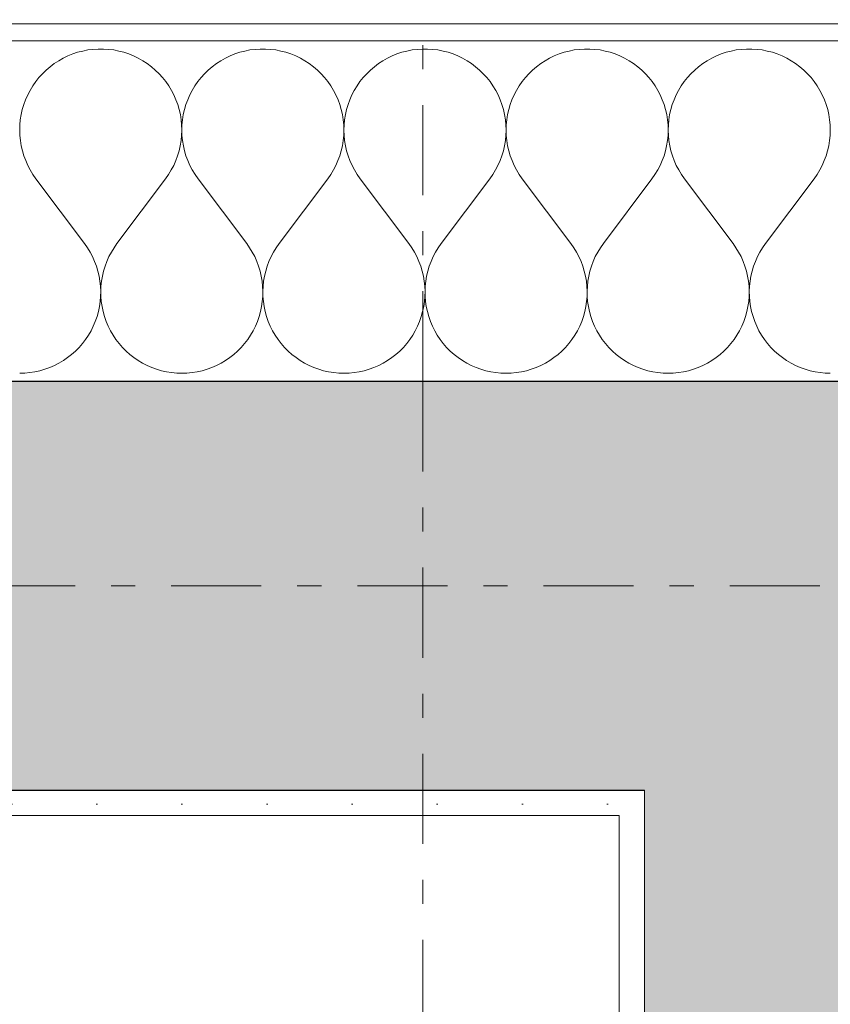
# Model space of a CAD drawing. Extents: x 100 to 2982, y 37 to 2050.
# Tile 120 of 135: x 1674 to 1722, y 1765 to 1823. Entities that reach past the tile are written whole.
import ezdxf
from ezdxf.xclip import XClip

# ---------------------------------------------------------------- set-up
doc = ezdxf.new("R2010")
doc.units = 0
doc.header["$MEASUREMENT"] = 0
doc.header["$XCLIPFRAME"] = 0
doc.linetypes.add('Przerywana podwójnie', pattern=[54.680554, 26.458333, -10.583333, 7.055556, -10.583333])
for name, color, linetype in [('410-K Osie', 7, 'Continuous'), ('420-K Ściany', 7, 'Continuous'), ('820-G Rysunki Obrazki', 7, 'Continuous')]:
    doc.layers.add(name, color=color, linetype=linetype)
pattern_1 = [(0, (-18316.349, -206.5255), (0, 8.660254), [0, -5]), (0, (-18313.849, -202.195), (0, 8.660254), [0, -5])]

# ---------------------------------------------------------------- blocks, each defined once
blk = doc.blocks.new('*X24')
at = {"layer": '420-K Ściany', "color": 174, "linetype": 'Continuous', "lineweight": 5, "ltscale": 0.2}
for p, q in [((1676.685, 1820.492), (1676.418, 1820.341)), ((1676.96, 1820.624), (1676.685, 1820.492)), ((1677.243, 1820.739), (1676.96, 1820.624)), ((1677.533, 1820.835), (1677.243, 1820.739)), ((1677.829, 1820.913), (1677.533, 1820.835)), ((1678.128, 1820.972), (1677.829, 1820.913)), ((1678.431, 1821.011), (1678.128, 1820.972)), ((1678.736, 1821.03), (1678.431, 1821.011)), ((1679.042, 1821.03), (1678.736, 1821.03)), ((1679.347, 1821.011), (1679.042, 1821.03)), ((1679.65, 1820.972), (1679.347, 1821.011)), ((1679.95, 1820.913), (1679.65, 1820.972)), ((1680.246, 1820.835), (1679.95, 1820.913)), ((1680.536, 1820.739), (1680.246, 1820.835)), ((1680.819, 1820.624), (1680.536, 1820.739)), ((1681.094, 1820.492), (1680.819, 1820.624)), ((1681.36, 1820.341), (1681.094, 1820.492)), ((1686.208, 1820.492), (1685.942, 1820.341)), ((1686.484, 1820.624), (1686.208, 1820.492)), ((1686.767, 1820.739), (1686.484, 1820.624)), ((1687.057, 1820.835), (1686.767, 1820.739)), ((1687.352, 1820.913), (1687.057, 1820.835)), ((1687.652, 1820.972), (1687.352, 1820.913)), ((1687.955, 1821.011), (1687.652, 1820.972)), ((1688.26, 1821.03), (1687.955, 1821.011)), ((1688.566, 1821.03), (1688.26, 1821.03)), ((1688.871, 1821.011), (1688.566, 1821.03)), ((1689.174, 1820.972), (1688.871, 1821.011)), ((1689.474, 1820.913), (1689.174, 1820.972)), ((1689.769, 1820.835), (1689.474, 1820.913)), ((1690.059, 1820.739), (1689.769, 1820.835)), ((1690.343, 1820.624), (1690.059, 1820.739)), ((1690.618, 1820.492), (1690.343, 1820.624)), ((1690.884, 1820.341), (1690.618, 1820.492)), ((1695.732, 1820.492), (1695.466, 1820.341)), ((1696.007, 1820.624), (1695.732, 1820.492)), ((1696.291, 1820.739), (1696.007, 1820.624)), ((1696.581, 1820.835), (1696.291, 1820.739)), ((1696.876, 1820.913), (1696.581, 1820.835)), ((1697.176, 1820.972), (1696.876, 1820.913)), ((1697.479, 1821.011), (1697.176, 1820.972)), ((1697.784, 1821.03), (1697.479, 1821.011)), ((1698.09, 1821.03), (1697.784, 1821.03)), ((1698.395, 1821.011), (1698.09, 1821.03)), ((1698.698, 1820.972), (1698.395, 1821.011)), ((1698.998, 1820.913), (1698.698, 1820.972)), ((1699.293, 1820.835), (1698.998, 1820.913)), ((1699.583, 1820.739), (1699.293, 1820.835)), ((1699.866, 1820.624), (1699.583, 1820.739)), ((1700.142, 1820.492), (1699.866, 1820.624)), ((1700.408, 1820.341), (1700.142, 1820.492)), ((1705.256, 1820.492), (1704.99, 1820.341)), ((1705.531, 1820.624), (1705.256, 1820.492)), ((1705.814, 1820.739), (1705.531, 1820.624)), ((1706.104, 1820.835), (1705.814, 1820.739)), ((1706.4, 1820.913), (1706.104, 1820.835)), ((1706.7, 1820.972), (1706.4, 1820.913)), ((1707.003, 1821.011), (1706.7, 1820.972)), ((1707.308, 1821.03), (1707.003, 1821.011)), ((1707.613, 1821.03), (1707.308, 1821.03)), ((1707.918, 1821.011), (1707.613, 1821.03)), ((1708.221, 1820.972), (1707.918, 1821.011)), ((1708.521, 1820.913), (1708.221, 1820.972)), ((1708.817, 1820.835), (1708.521, 1820.913)), ((1709.107, 1820.739), (1708.817, 1820.835)), ((1709.39, 1820.624), (1709.107, 1820.739)), ((1709.665, 1820.492), (1709.39, 1820.624)), ((1709.932, 1820.341), (1709.665, 1820.492)), ((1714.78, 1820.492), (1714.514, 1820.341)), ((1715.055, 1820.624), (1714.78, 1820.492)), ((1715.338, 1820.739), (1715.055, 1820.624)), ((1715.628, 1820.835), (1715.338, 1820.739)), ((1715.924, 1820.913), (1715.628, 1820.835)), ((1716.224, 1820.972), (1715.924, 1820.913)), ((1716.527, 1821.011), (1716.224, 1820.972)), ((1716.832, 1821.03), (1716.527, 1821.011)), ((1717.137, 1821.03), (1716.832, 1821.03)), ((1717.442, 1821.011), (1717.137, 1821.03)), ((1717.745, 1820.972), (1717.442, 1821.011)), ((1718.045, 1820.913), (1717.745, 1820.972)), ((1718.341, 1820.835), (1718.045, 1820.913)), ((1718.631, 1820.739), (1718.341, 1820.835)), ((1718.914, 1820.624), (1718.631, 1820.739)), ((1719.189, 1820.492), (1718.914, 1820.624)), ((1719.455, 1820.341), (1719.189, 1820.492)), ((1675.918, 1819.992), (1675.685, 1819.793)), ((1676.162, 1820.175), (1675.918, 1819.992)), ((1676.418, 1820.341), (1676.162, 1820.175)), ((1681.616, 1820.175), (1681.36, 1820.341)), ((1681.861, 1819.992), (1681.616, 1820.175)), ((1682.093, 1819.793), (1681.861, 1819.992)), ((1685.441, 1819.992), (1685.209, 1819.793)), ((1685.686, 1820.175), (1685.441, 1819.992)), ((1685.942, 1820.341), (1685.686, 1820.175)), ((1691.14, 1820.175), (1690.884, 1820.341)), ((1691.385, 1819.992), (1691.14, 1820.175)), ((1691.617, 1819.793), (1691.385, 1819.992)), ((1694.965, 1819.992), (1694.733, 1819.793)), ((1695.21, 1820.175), (1694.965, 1819.992)), ((1695.466, 1820.341), (1695.21, 1820.175)), ((1700.664, 1820.175), (1700.408, 1820.341)), ((1700.909, 1819.992), (1700.664, 1820.175)), ((1701.141, 1819.793), (1700.909, 1819.992)), ((1704.489, 1819.992), (1704.256, 1819.793)), ((1704.734, 1820.175), (1704.489, 1819.992)), ((1704.99, 1820.341), (1704.734, 1820.175)), ((1710.188, 1820.175), (1709.932, 1820.341)), ((1710.432, 1819.992), (1710.188, 1820.175)), ((1710.665, 1819.793), (1710.432, 1819.992)), ((1714.013, 1819.992), (1713.78, 1819.793)), ((1714.258, 1820.175), (1714.013, 1819.992)), ((1714.514, 1820.341), (1714.258, 1820.175)), ((1719.711, 1820.175), (1719.455, 1820.341)), ((1719.956, 1819.992), (1719.711, 1820.175)), ((1720.189, 1819.793), (1719.956, 1819.992)), ((1675.26, 1819.354), (1675.07, 1819.115)), ((1675.466, 1819.581), (1675.26, 1819.354)), ((1675.685, 1819.793), (1675.466, 1819.581)), ((1682.313, 1819.581), (1682.093, 1819.793)), ((1682.518, 1819.354), (1682.313, 1819.581)), ((1682.708, 1819.115), (1682.518, 1819.354)), ((1684.784, 1819.354), (1684.594, 1819.115)), ((1684.99, 1819.581), (1684.784, 1819.354)), ((1685.209, 1819.793), (1684.99, 1819.581)), ((1691.837, 1819.581), (1691.617, 1819.793)), ((1692.042, 1819.354), (1691.837, 1819.581)), ((1692.232, 1819.115), (1692.042, 1819.354)), ((1694.308, 1819.354), (1694.118, 1819.115)), ((1694.513, 1819.581), (1694.308, 1819.354)), ((1694.733, 1819.793), (1694.513, 1819.581)), ((1701.36, 1819.581), (1701.141, 1819.793)), ((1701.566, 1819.354), (1701.36, 1819.581)), ((1701.756, 1819.115), (1701.566, 1819.354)), ((1703.832, 1819.354), (1703.642, 1819.115)), ((1704.037, 1819.581), (1703.832, 1819.354)), ((1704.256, 1819.793), (1704.037, 1819.581)), ((1710.884, 1819.581), (1710.665, 1819.793)), ((1711.089, 1819.354), (1710.884, 1819.581)), ((1711.28, 1819.115), (1711.089, 1819.354)), ((1713.356, 1819.354), (1713.165, 1819.115)), ((1713.561, 1819.581), (1713.356, 1819.354)), ((1713.78, 1819.793), (1713.561, 1819.581)), ((1720.408, 1819.581), (1720.189, 1819.793)), ((1720.613, 1819.354), (1720.408, 1819.581)), ((1720.804, 1819.115), (1720.613, 1819.354)), ((1674.896, 1818.864), (1674.737, 1818.603)), ((1675.07, 1819.115), (1674.896, 1818.864)), ((1682.883, 1818.864), (1682.708, 1819.115)), ((1683.041, 1818.603), (1682.883, 1818.864)), ((1684.419, 1818.864), (1684.261, 1818.603)), ((1684.594, 1819.115), (1684.419, 1818.864)), ((1692.407, 1818.864), (1692.232, 1819.115)), ((1692.565, 1818.603), (1692.407, 1818.864)), ((1693.943, 1818.864), (1693.785, 1818.603)), ((1694.118, 1819.115), (1693.943, 1818.864)), ((1701.931, 1818.864), (1701.756, 1819.115)), ((1702.089, 1818.603), (1701.931, 1818.864)), ((1703.467, 1818.864), (1703.309, 1818.603)), ((1703.642, 1819.115), (1703.467, 1818.864)), ((1711.454, 1818.864), (1711.28, 1819.115)), ((1711.612, 1818.603), (1711.454, 1818.864)), ((1712.991, 1818.864), (1712.833, 1818.603)), ((1713.165, 1819.115), (1712.991, 1818.864)), ((1720.978, 1818.864), (1720.804, 1819.115)), ((1721.136, 1818.603), (1720.978, 1818.864)), ((1674.596, 1818.332), (1674.473, 1818.052)), ((1674.737, 1818.603), (1674.596, 1818.332)), ((1683.182, 1818.332), (1683.041, 1818.603)), ((1683.305, 1818.052), (1683.182, 1818.332)), ((1684.12, 1818.332), (1683.997, 1818.052)), ((1684.261, 1818.603), (1684.12, 1818.332)), ((1692.706, 1818.332), (1692.565, 1818.603)), ((1692.829, 1818.052), (1692.706, 1818.332)), ((1693.644, 1818.332), (1693.521, 1818.052)), ((1693.785, 1818.603), (1693.644, 1818.332)), ((1702.23, 1818.332), (1702.089, 1818.603)), ((1702.353, 1818.052), (1702.23, 1818.332)), ((1703.168, 1818.332), (1703.045, 1818.052)), ((1703.309, 1818.603), (1703.168, 1818.332)), ((1711.753, 1818.332), (1711.612, 1818.603)), ((1711.877, 1818.052), (1711.753, 1818.332)), ((1712.692, 1818.332), (1712.568, 1818.052)), ((1712.833, 1818.603), (1712.692, 1818.332)), ((1721.277, 1818.332), (1721.136, 1818.603)), ((1721.401, 1818.052), (1721.277, 1818.332)), ((1674.368, 1817.765), (1674.281, 1817.472)), ((1674.473, 1818.052), (1674.368, 1817.765)), ((1683.411, 1817.765), (1683.305, 1818.052)), ((1683.497, 1817.472), (1683.411, 1817.765)), ((1683.892, 1817.765), (1683.805, 1817.472)), ((1683.997, 1818.052), (1683.892, 1817.765)), ((1692.934, 1817.765), (1692.829, 1818.052)), ((1693.021, 1817.472), (1692.934, 1817.765)), ((1693.416, 1817.765), (1693.329, 1817.472)), ((1693.521, 1818.052), (1693.416, 1817.765)), ((1702.458, 1817.765), (1702.353, 1818.052)), ((1702.545, 1817.472), (1702.458, 1817.765)), ((1702.939, 1817.765), (1702.853, 1817.472)), ((1703.045, 1818.052), (1702.939, 1817.765)), ((1711.982, 1817.765), (1711.877, 1818.052)), ((1712.069, 1817.472), (1711.982, 1817.765)), ((1712.463, 1817.765), (1712.377, 1817.472)), ((1712.568, 1818.052), (1712.463, 1817.765)), ((1721.506, 1817.765), (1721.401, 1818.052)), ((1721.592, 1817.472), (1721.506, 1817.765)), ((1674.214, 1817.174), (1674.165, 1816.872)), ((1674.281, 1817.472), (1674.214, 1817.174)), ((1683.565, 1817.174), (1683.497, 1817.472)), ((1683.613, 1816.872), (1683.565, 1817.174)), ((1683.738, 1817.174), (1683.689, 1816.872)), ((1683.805, 1817.472), (1683.738, 1817.174)), ((1693.088, 1817.174), (1693.021, 1817.472)), ((1693.137, 1816.872), (1693.088, 1817.174)), ((1693.261, 1817.174), (1693.213, 1816.872)), ((1693.329, 1817.472), (1693.261, 1817.174)), ((1702.612, 1817.174), (1702.545, 1817.472)), ((1702.661, 1816.872), (1702.612, 1817.174)), ((1702.785, 1817.174), (1702.737, 1816.872)), ((1702.853, 1817.472), (1702.785, 1817.174)), ((1712.136, 1817.174), (1712.069, 1817.472)), ((1712.184, 1816.872), (1712.136, 1817.174)), ((1712.309, 1817.174), (1712.261, 1816.872)), ((1712.377, 1817.472), (1712.309, 1817.174)), ((1721.66, 1817.174), (1721.592, 1817.472)), ((1721.708, 1816.872), (1721.66, 1817.174)), ((1674.137, 1816.568), (1674.127, 1816.263)), ((1674.165, 1816.872), (1674.137, 1816.568)), ((1683.642, 1816.568), (1683.613, 1816.872)), ((1683.651, 1816.263), (1683.642, 1816.568)), ((1683.66, 1816.568), (1683.651, 1816.263)), ((1683.689, 1816.872), (1683.66, 1816.568)), ((1693.166, 1816.568), (1693.137, 1816.872)), ((1693.175, 1816.263), (1693.166, 1816.568)), ((1693.184, 1816.568), (1693.175, 1816.263)), ((1693.213, 1816.872), (1693.184, 1816.568)), ((1702.689, 1816.568), (1702.661, 1816.872)), ((1702.699, 1816.263), (1702.689, 1816.568)), ((1702.708, 1816.568), (1702.699, 1816.263)), ((1702.737, 1816.872), (1702.708, 1816.568)), ((1712.213, 1816.568), (1712.184, 1816.872)), ((1712.223, 1816.263), (1712.213, 1816.568)), ((1712.232, 1816.568), (1712.223, 1816.263)), ((1712.261, 1816.872), (1712.232, 1816.568)), ((1721.737, 1816.568), (1721.708, 1816.872)), ((1721.746, 1816.263), (1721.737, 1816.568)), ((1674.127, 1816.263), (1674.138, 1815.957)), ((1674.138, 1815.957), (1674.168, 1815.653)), ((1683.611, 1815.653), (1683.641, 1815.957)), ((1683.641, 1815.957), (1683.651, 1816.263)), ((1683.651, 1816.263), (1683.661, 1815.957)), ((1683.661, 1815.957), (1683.691, 1815.653)), ((1693.135, 1815.653), (1693.165, 1815.957)), ((1693.165, 1815.957), (1693.175, 1816.263)), ((1693.175, 1816.263), (1693.185, 1815.957)), ((1693.185, 1815.957), (1693.215, 1815.653)), ((1702.659, 1815.653), (1702.688, 1815.957)), ((1702.688, 1815.957), (1702.699, 1816.263)), ((1702.699, 1816.263), (1702.709, 1815.957)), ((1702.709, 1815.957), (1702.739, 1815.653)), ((1712.182, 1815.653), (1712.212, 1815.957)), ((1712.212, 1815.957), (1712.223, 1816.263)), ((1712.223, 1816.263), (1712.233, 1815.957)), ((1712.233, 1815.957), (1712.263, 1815.653)), ((1721.706, 1815.653), (1721.736, 1815.957)), ((1721.736, 1815.957), (1721.746, 1816.263)), ((1674.168, 1815.653), (1674.217, 1815.352)), ((1674.217, 1815.352), (1674.285, 1815.054)), ((1683.493, 1815.054), (1683.562, 1815.352)), ((1683.562, 1815.352), (1683.611, 1815.653)), ((1683.691, 1815.653), (1683.741, 1815.352)), ((1683.741, 1815.352), (1683.809, 1815.054)), ((1693.017, 1815.054), (1693.085, 1815.352)), ((1693.085, 1815.352), (1693.135, 1815.653)), ((1693.215, 1815.653), (1693.264, 1815.352)), ((1693.264, 1815.352), (1693.333, 1815.054)), ((1702.541, 1815.054), (1702.609, 1815.352)), ((1702.609, 1815.352), (1702.659, 1815.653)), ((1702.739, 1815.653), (1702.788, 1815.352)), ((1702.788, 1815.352), (1702.857, 1815.054)), ((1712.064, 1815.054), (1712.133, 1815.352)), ((1712.133, 1815.352), (1712.182, 1815.653)), ((1712.263, 1815.653), (1712.312, 1815.352)), ((1712.312, 1815.352), (1712.381, 1815.054)), ((1721.588, 1815.054), (1721.657, 1815.352)), ((1721.657, 1815.352), (1721.706, 1815.653)), ((1674.285, 1815.054), (1674.373, 1814.761)), ((1674.373, 1814.761), (1674.479, 1814.475)), ((1683.299, 1814.475), (1683.406, 1814.761)), ((1683.406, 1814.761), (1683.493, 1815.054)), ((1683.809, 1815.054), (1683.897, 1814.761)), ((1683.897, 1814.761), (1684.003, 1814.475)), ((1692.823, 1814.475), (1692.929, 1814.761)), ((1692.929, 1814.761), (1693.017, 1815.054)), ((1693.333, 1815.054), (1693.421, 1814.761)), ((1693.421, 1814.761), (1693.527, 1814.475)), ((1702.347, 1814.475), (1702.453, 1814.761)), ((1702.453, 1814.761), (1702.541, 1815.054)), ((1702.857, 1815.054), (1702.944, 1814.761)), ((1702.944, 1814.761), (1703.051, 1814.475)), ((1711.871, 1814.475), (1711.977, 1814.761)), ((1711.977, 1814.761), (1712.064, 1815.054)), ((1712.381, 1815.054), (1712.468, 1814.761)), ((1712.468, 1814.761), (1712.574, 1814.475)), ((1721.395, 1814.475), (1721.501, 1814.761)), ((1721.501, 1814.761), (1721.588, 1815.054)), ((1674.479, 1814.475), (1674.603, 1814.195)), ((1674.603, 1814.195), (1674.745, 1813.925)), ((1683.033, 1813.925), (1683.175, 1814.195)), ((1683.175, 1814.195), (1683.299, 1814.475)), ((1684.003, 1814.475), (1684.127, 1814.195)), ((1684.127, 1814.195), (1684.269, 1813.925)), ((1692.557, 1813.925), (1692.699, 1814.195)), ((1692.699, 1814.195), (1692.823, 1814.475)), ((1693.527, 1814.475), (1693.651, 1814.195)), ((1693.651, 1814.195), (1693.793, 1813.925)), ((1702.081, 1813.925), (1702.223, 1814.195)), ((1702.223, 1814.195), (1702.347, 1814.475)), ((1703.051, 1814.475), (1703.175, 1814.195)), ((1703.175, 1814.195), (1703.317, 1813.925)), ((1711.605, 1813.925), (1711.747, 1814.195)), ((1711.747, 1814.195), (1711.871, 1814.475)), ((1712.574, 1814.475), (1712.699, 1814.195)), ((1712.699, 1814.195), (1712.841, 1813.925)), ((1721.128, 1813.925), (1721.27, 1814.195)), ((1721.27, 1814.195), (1721.395, 1814.475)), ((1674.745, 1813.925), (1674.904, 1813.664)), ((1674.904, 1813.664), (1675.08, 1813.414)), ((1682.699, 1813.414), (1682.874, 1813.664)), ((1682.874, 1813.664), (1683.033, 1813.925)), ((1684.269, 1813.925), (1684.428, 1813.664)), ((1684.428, 1813.664), (1684.604, 1813.414)), ((1692.223, 1813.414), (1692.398, 1813.664)), ((1692.398, 1813.664), (1692.557, 1813.925)), ((1693.793, 1813.925), (1693.952, 1813.664)), ((1693.952, 1813.664), (1694.127, 1813.414)), ((1701.746, 1813.414), (1701.922, 1813.664)), ((1701.922, 1813.664), (1702.081, 1813.925)), ((1703.317, 1813.925), (1703.476, 1813.664)), ((1703.476, 1813.664), (1703.651, 1813.414)), ((1711.27, 1813.414), (1711.446, 1813.664)), ((1711.446, 1813.664), (1711.605, 1813.925)), ((1712.841, 1813.925), (1713, 1813.664)), ((1713, 1813.664), (1713.175, 1813.414)), ((1720.794, 1813.414), (1720.969, 1813.664)), ((1720.969, 1813.664), (1721.128, 1813.925)), ((1675.08, 1813.414), (1677.937, 1809.604)), ((1682.699, 1813.414), (1679.842, 1809.604)), ((1684.604, 1813.414), (1687.461, 1809.604)), ((1692.223, 1813.414), (1689.365, 1809.604)), ((1694.127, 1813.414), (1696.984, 1809.604)), ((1701.746, 1813.414), (1698.889, 1809.604)), ((1703.651, 1813.414), (1706.508, 1809.604)), ((1711.27, 1813.414), (1708.413, 1809.604)), ((1713.175, 1813.414), (1716.032, 1809.604)), ((1720.794, 1813.414), (1717.937, 1809.604)), ((1678.11, 1809.358), (1677.937, 1809.604)), ((1679.842, 1809.604), (1679.669, 1809.358)), ((1687.634, 1809.358), (1687.461, 1809.604)), ((1689.365, 1809.604), (1689.192, 1809.358)), ((1697.157, 1809.358), (1696.984, 1809.604)), ((1698.889, 1809.604), (1698.716, 1809.358)), ((1706.681, 1809.358), (1706.508, 1809.604)), ((1708.413, 1809.604), (1708.24, 1809.358)), ((1716.205, 1809.358), (1716.032, 1809.604)), ((1717.937, 1809.604), (1717.764, 1809.358)), ((1678.267, 1809.101), (1678.11, 1809.358)), ((1678.407, 1808.834), (1678.267, 1809.101)), ((1679.512, 1809.101), (1679.371, 1808.834)), ((1679.669, 1809.358), (1679.512, 1809.101)), ((1687.791, 1809.101), (1687.634, 1809.358)), ((1687.931, 1808.834), (1687.791, 1809.101)), ((1689.035, 1809.101), (1688.895, 1808.834)), ((1689.192, 1809.358), (1689.035, 1809.101)), ((1697.315, 1809.101), (1697.157, 1809.358)), ((1697.455, 1808.834), (1697.315, 1809.101)), ((1698.559, 1809.101), (1698.419, 1808.834)), ((1698.716, 1809.358), (1698.559, 1809.101)), ((1706.838, 1809.101), (1706.681, 1809.358)), ((1706.979, 1808.834), (1706.838, 1809.101)), ((1708.083, 1809.101), (1707.942, 1808.834)), ((1708.24, 1809.358), (1708.083, 1809.101)), ((1716.362, 1809.101), (1716.205, 1809.358)), ((1716.503, 1808.834), (1716.362, 1809.101)), ((1717.607, 1809.101), (1717.466, 1808.834)), ((1717.764, 1809.358), (1717.607, 1809.101)), ((1678.531, 1808.559), (1678.407, 1808.834)), ((1678.637, 1808.277), (1678.531, 1808.559)), ((1679.248, 1808.559), (1679.142, 1808.277)), ((1679.371, 1808.834), (1679.248, 1808.559)), ((1688.055, 1808.559), (1687.931, 1808.834)), ((1688.16, 1808.277), (1688.055, 1808.559)), ((1688.771, 1808.559), (1688.666, 1808.277)), ((1688.895, 1808.834), (1688.771, 1808.559)), ((1697.578, 1808.559), (1697.455, 1808.834)), ((1697.684, 1808.277), (1697.578, 1808.559)), ((1698.295, 1808.559), (1698.189, 1808.277)), ((1698.419, 1808.834), (1698.295, 1808.559)), ((1707.102, 1808.559), (1706.979, 1808.834)), ((1707.208, 1808.277), (1707.102, 1808.559)), ((1707.819, 1808.559), (1707.713, 1808.277)), ((1707.942, 1808.834), (1707.819, 1808.559)), ((1716.626, 1808.559), (1716.503, 1808.834)), ((1716.732, 1808.277), (1716.626, 1808.559)), ((1717.343, 1808.559), (1717.237, 1808.277)), ((1717.466, 1808.834), (1717.343, 1808.559)), ((1678.724, 1807.989), (1678.637, 1808.277)), ((1678.794, 1807.696), (1678.724, 1807.989)), ((1679.054, 1807.989), (1678.985, 1807.696)), ((1679.142, 1808.277), (1679.054, 1807.989)), ((1688.248, 1807.989), (1688.16, 1808.277)), ((1688.318, 1807.696), (1688.248, 1807.989)), ((1688.578, 1807.989), (1688.509, 1807.696)), ((1688.666, 1808.277), (1688.578, 1807.989)), ((1697.772, 1807.989), (1697.684, 1808.277)), ((1697.841, 1807.696), (1697.772, 1807.989)), ((1698.102, 1807.989), (1698.032, 1807.696)), ((1698.189, 1808.277), (1698.102, 1807.989)), ((1707.296, 1807.989), (1707.208, 1808.277)), ((1707.365, 1807.696), (1707.296, 1807.989)), ((1707.626, 1807.989), (1707.556, 1807.696)), ((1707.713, 1808.277), (1707.626, 1807.989)), ((1716.82, 1807.989), (1716.732, 1808.277)), ((1716.889, 1807.696), (1716.82, 1807.989)), ((1717.149, 1807.989), (1717.08, 1807.696)), ((1717.237, 1808.277), (1717.149, 1807.989)), ((1678.844, 1807.399), (1678.794, 1807.696)), ((1678.876, 1807.1), (1678.844, 1807.399)), ((1678.934, 1807.399), (1678.902, 1807.1)), ((1678.985, 1807.696), (1678.934, 1807.399)), ((1688.368, 1807.399), (1688.318, 1807.696)), ((1688.4, 1807.1), (1688.368, 1807.399)), ((1688.458, 1807.399), (1688.426, 1807.1)), ((1688.509, 1807.696), (1688.458, 1807.399)), ((1697.892, 1807.399), (1697.841, 1807.696)), ((1697.924, 1807.1), (1697.892, 1807.399)), ((1697.982, 1807.399), (1697.95, 1807.1)), ((1698.032, 1807.696), (1697.982, 1807.399)), ((1707.416, 1807.399), (1707.365, 1807.696)), ((1707.448, 1807.1), (1707.416, 1807.399)), ((1707.506, 1807.399), (1707.474, 1807.1)), ((1707.556, 1807.696), (1707.506, 1807.399)), ((1716.94, 1807.399), (1716.889, 1807.696)), ((1716.971, 1807.1), (1716.94, 1807.399)), ((1717.029, 1807.399), (1716.998, 1807.1)), ((1717.08, 1807.696), (1717.029, 1807.399)), ((1678.889, 1806.799), (1678.876, 1807.1)), ((1678.883, 1806.497), (1678.889, 1806.799)), ((1678.902, 1807.1), (1678.89, 1806.799)), ((1678.89, 1806.799), (1678.896, 1806.497)), ((1688.413, 1806.799), (1688.4, 1807.1)), ((1688.407, 1806.497), (1688.413, 1806.799)), ((1688.426, 1807.1), (1688.413, 1806.799)), ((1688.413, 1806.799), (1688.42, 1806.497)), ((1697.937, 1806.799), (1697.924, 1807.1)), ((1697.93, 1806.497), (1697.937, 1806.799)), ((1697.95, 1807.1), (1697.937, 1806.799)), ((1697.937, 1806.799), (1697.943, 1806.497)), ((1707.46, 1806.799), (1707.448, 1807.1)), ((1707.454, 1806.497), (1707.46, 1806.799)), ((1707.474, 1807.1), (1707.461, 1806.799)), ((1707.461, 1806.799), (1707.467, 1806.497)), ((1716.984, 1806.799), (1716.971, 1807.1)), ((1716.978, 1806.497), (1716.984, 1806.799)), ((1716.998, 1807.1), (1716.985, 1806.799)), ((1716.985, 1806.799), (1716.991, 1806.497)), ((1678.813, 1805.899), (1678.857, 1806.197)), ((1678.857, 1806.197), (1678.883, 1806.497)), ((1678.896, 1806.497), (1678.921, 1806.197)), ((1678.921, 1806.197), (1678.965, 1805.899)), ((1688.337, 1805.899), (1688.381, 1806.197)), ((1688.381, 1806.197), (1688.407, 1806.497)), ((1688.42, 1806.497), (1688.445, 1806.197)), ((1688.445, 1806.197), (1688.489, 1805.899)), ((1697.861, 1805.899), (1697.905, 1806.197)), ((1697.905, 1806.197), (1697.93, 1806.497)), ((1697.943, 1806.497), (1697.969, 1806.197)), ((1697.969, 1806.197), (1698.013, 1805.899)), ((1707.385, 1805.899), (1707.429, 1806.197)), ((1707.429, 1806.197), (1707.454, 1806.497)), ((1707.467, 1806.497), (1707.492, 1806.197)), ((1707.492, 1806.197), (1707.537, 1805.899)), ((1716.908, 1805.899), (1716.953, 1806.197)), ((1716.953, 1806.197), (1716.978, 1806.497)), ((1716.991, 1806.497), (1717.016, 1806.197)), ((1717.016, 1806.197), (1717.061, 1805.899)), ((1678.669, 1805.315), (1678.75, 1805.605)), ((1678.75, 1805.605), (1678.813, 1805.899)), ((1678.965, 1805.899), (1679.028, 1805.605)), ((1679.028, 1805.605), (1679.11, 1805.315)), ((1688.193, 1805.315), (1688.274, 1805.605)), ((1688.274, 1805.605), (1688.337, 1805.899)), ((1688.489, 1805.899), (1688.552, 1805.605)), ((1688.552, 1805.605), (1688.634, 1805.315)), ((1697.716, 1805.315), (1697.798, 1805.605)), ((1697.798, 1805.605), (1697.861, 1805.899)), ((1698.013, 1805.899), (1698.076, 1805.605)), ((1698.076, 1805.605), (1698.157, 1805.315)), ((1707.24, 1805.315), (1707.322, 1805.605)), ((1707.322, 1805.605), (1707.385, 1805.899)), ((1707.537, 1805.899), (1707.6, 1805.605)), ((1707.6, 1805.605), (1707.681, 1805.315)), ((1716.764, 1805.315), (1716.845, 1805.605)), ((1716.845, 1805.605), (1716.908, 1805.899)), ((1717.061, 1805.899), (1717.123, 1805.605)), ((1717.123, 1805.605), (1717.205, 1805.315)), ((1678.452, 1804.753), (1678.569, 1805.031)), ((1678.569, 1805.031), (1678.669, 1805.315)), ((1679.11, 1805.315), (1679.209, 1805.031)), ((1679.209, 1805.031), (1679.327, 1804.753)), ((1687.976, 1804.753), (1688.093, 1805.031)), ((1688.093, 1805.031), (1688.193, 1805.315)), ((1688.634, 1805.315), (1688.733, 1805.031)), ((1688.733, 1805.031), (1688.851, 1804.753)), ((1697.499, 1804.753), (1697.617, 1805.031)), ((1697.617, 1805.031), (1697.716, 1805.315)), ((1698.157, 1805.315), (1698.257, 1805.031)), ((1698.257, 1805.031), (1698.374, 1804.753)), ((1707.023, 1804.753), (1707.141, 1805.031)), ((1707.141, 1805.031), (1707.24, 1805.315)), ((1707.681, 1805.315), (1707.781, 1805.031)), ((1707.781, 1805.031), (1707.898, 1804.753)), ((1716.547, 1804.753), (1716.664, 1805.031)), ((1716.664, 1805.031), (1716.764, 1805.315)), ((1717.205, 1805.315), (1717.305, 1805.031)), ((1717.305, 1805.031), (1717.422, 1804.753)), ((1678.166, 1804.223), (1678.317, 1804.484)), ((1678.317, 1804.484), (1678.452, 1804.753)), ((1679.327, 1804.753), (1679.461, 1804.484)), ((1679.461, 1804.484), (1679.613, 1804.223)), ((1687.689, 1804.223), (1687.841, 1804.484)), ((1687.841, 1804.484), (1687.976, 1804.753)), ((1688.851, 1804.753), (1688.985, 1804.484)), ((1688.985, 1804.484), (1689.137, 1804.223)), ((1697.213, 1804.223), (1697.365, 1804.484)), ((1697.365, 1804.484), (1697.499, 1804.753)), ((1698.374, 1804.753), (1698.509, 1804.484)), ((1698.509, 1804.484), (1698.661, 1804.223)), ((1706.737, 1804.223), (1706.888, 1804.484)), ((1706.888, 1804.484), (1707.023, 1804.753)), ((1707.898, 1804.753), (1708.033, 1804.484)), ((1708.033, 1804.484), (1708.184, 1804.223)), ((1716.261, 1804.223), (1716.412, 1804.484)), ((1716.412, 1804.484), (1716.547, 1804.753)), ((1717.422, 1804.753), (1717.557, 1804.484)), ((1717.557, 1804.484), (1717.708, 1804.223)), ((1677.617, 1803.507), (1677.815, 1803.734)), ((1677.815, 1803.734), (1677.998, 1803.973)), ((1677.998, 1803.973), (1678.166, 1804.223)), ((1679.613, 1804.223), (1679.781, 1803.973)), ((1679.781, 1803.973), (1679.964, 1803.734)), ((1679.964, 1803.734), (1680.162, 1803.507)), ((1687.141, 1803.507), (1687.339, 1803.734)), ((1687.339, 1803.734), (1687.522, 1803.973)), ((1687.522, 1803.973), (1687.689, 1804.223)), ((1689.137, 1804.223), (1689.304, 1803.973)), ((1689.304, 1803.973), (1689.487, 1803.734)), ((1689.487, 1803.734), (1689.685, 1803.507)), ((1696.665, 1803.507), (1696.862, 1803.734)), ((1696.862, 1803.734), (1697.046, 1803.973)), ((1697.046, 1803.973), (1697.213, 1804.223)), ((1698.661, 1804.223), (1698.828, 1803.973)), ((1698.828, 1803.973), (1699.011, 1803.734)), ((1699.011, 1803.734), (1699.209, 1803.507)), ((1706.188, 1803.507), (1706.386, 1803.734)), ((1706.386, 1803.734), (1706.569, 1803.973)), ((1706.569, 1803.973), (1706.737, 1804.223)), ((1708.184, 1804.223), (1708.352, 1803.973)), ((1708.352, 1803.973), (1708.535, 1803.734)), ((1708.535, 1803.734), (1708.733, 1803.507)), ((1715.712, 1803.507), (1715.91, 1803.734)), ((1715.91, 1803.734), (1716.093, 1803.973)), ((1716.093, 1803.973), (1716.261, 1804.223)), ((1717.708, 1804.223), (1717.876, 1803.973)), ((1717.876, 1803.973), (1718.059, 1803.734)), ((1718.059, 1803.734), (1718.257, 1803.507)), ((1677.18, 1803.092), (1677.405, 1803.293)), ((1677.405, 1803.293), (1677.617, 1803.507)), ((1680.162, 1803.507), (1680.373, 1803.293)), ((1680.373, 1803.293), (1680.598, 1803.092)), ((1686.704, 1803.092), (1686.929, 1803.293)), ((1686.929, 1803.293), (1687.141, 1803.507)), ((1689.685, 1803.507), (1689.897, 1803.293)), ((1689.897, 1803.293), (1690.122, 1803.092)), ((1696.228, 1803.092), (1696.453, 1803.293)), ((1696.453, 1803.293), (1696.665, 1803.507)), ((1699.209, 1803.507), (1699.421, 1803.293)), ((1699.421, 1803.293), (1699.646, 1803.092)), ((1705.752, 1803.092), (1705.977, 1803.293)), ((1705.977, 1803.293), (1706.188, 1803.507)), ((1708.733, 1803.507), (1708.945, 1803.293)), ((1708.945, 1803.293), (1709.17, 1803.092)), ((1715.275, 1803.092), (1715.5, 1803.293)), ((1715.5, 1803.293), (1715.712, 1803.507)), ((1718.257, 1803.507), (1718.469, 1803.293)), ((1718.469, 1803.293), (1718.694, 1803.092)), ((1676.168, 1802.444), (1676.436, 1802.582)), ((1676.436, 1802.582), (1676.695, 1802.736)), ((1676.695, 1802.736), (1676.943, 1802.907)), ((1676.943, 1802.907), (1677.18, 1803.092)), ((1680.598, 1803.092), (1680.835, 1802.907)), ((1680.835, 1802.907), (1681.084, 1802.736)), ((1681.084, 1802.736), (1681.343, 1802.582)), ((1681.343, 1802.582), (1681.611, 1802.444)), ((1685.692, 1802.444), (1685.96, 1802.582)), ((1685.96, 1802.582), (1686.218, 1802.736)), ((1686.218, 1802.736), (1686.467, 1802.907)), ((1686.467, 1802.907), (1686.704, 1803.092)), ((1690.122, 1803.092), (1690.359, 1802.907)), ((1690.359, 1802.907), (1690.608, 1802.736)), ((1690.608, 1802.736), (1690.866, 1802.582)), ((1690.866, 1802.582), (1691.134, 1802.444)), ((1695.216, 1802.444), (1695.483, 1802.582)), ((1695.483, 1802.582), (1695.742, 1802.736)), ((1695.742, 1802.736), (1695.991, 1802.907)), ((1695.991, 1802.907), (1696.228, 1803.092)), ((1699.646, 1803.092), (1699.883, 1802.907)), ((1699.883, 1802.907), (1700.132, 1802.736)), ((1700.132, 1802.736), (1700.39, 1802.582)), ((1700.39, 1802.582), (1700.658, 1802.444)), ((1704.739, 1802.444), (1705.007, 1802.582)), ((1705.007, 1802.582), (1705.266, 1802.736)), ((1705.266, 1802.736), (1705.514, 1802.907)), ((1705.514, 1802.907), (1705.752, 1803.092)), ((1709.17, 1803.092), (1709.407, 1802.907)), ((1709.407, 1802.907), (1709.655, 1802.736)), ((1709.655, 1802.736), (1709.914, 1802.582)), ((1709.914, 1802.582), (1710.182, 1802.444)), ((1714.263, 1802.444), (1714.531, 1802.582)), ((1714.531, 1802.582), (1714.79, 1802.736)), ((1714.79, 1802.736), (1715.038, 1802.907)), ((1715.038, 1802.907), (1715.275, 1803.092)), ((1718.694, 1803.092), (1718.931, 1802.907)), ((1718.931, 1802.907), (1719.179, 1802.736)), ((1719.179, 1802.736), (1719.438, 1802.582)), ((1719.438, 1802.582), (1719.706, 1802.444)), ((1674.127, 1801.985), (1674.428, 1801.995)), ((1674.428, 1801.995), (1674.728, 1802.023)), ((1674.728, 1802.023), (1675.026, 1802.071)), ((1675.026, 1802.071), (1675.32, 1802.137)), ((1675.32, 1802.137), (1675.609, 1802.221)), ((1675.609, 1802.221), (1675.892, 1802.324)), ((1675.892, 1802.324), (1676.168, 1802.444)), ((1681.611, 1802.444), (1681.887, 1802.324)), ((1681.887, 1802.324), (1682.17, 1802.221)), ((1682.17, 1802.221), (1682.459, 1802.137)), ((1682.459, 1802.137), (1682.753, 1802.071)), ((1682.753, 1802.071), (1683.05, 1802.023)), ((1683.05, 1802.023), (1683.35, 1801.995)), ((1683.35, 1801.995), (1683.651, 1801.985)), ((1683.651, 1801.985), (1683.952, 1801.995)), ((1683.952, 1801.995), (1684.252, 1802.023)), ((1684.252, 1802.023), (1684.55, 1802.071)), ((1684.55, 1802.071), (1684.843, 1802.137)), ((1684.843, 1802.137), (1685.132, 1802.221)), ((1685.132, 1802.221), (1685.416, 1802.324)), ((1685.416, 1802.324), (1685.692, 1802.444)), ((1691.134, 1802.444), (1691.41, 1802.324)), ((1691.41, 1802.324), (1691.694, 1802.221)), ((1691.694, 1802.221), (1691.983, 1802.137)), ((1691.983, 1802.137), (1692.277, 1802.071)), ((1692.277, 1802.071), (1692.574, 1802.023)), ((1692.574, 1802.023), (1692.874, 1801.995)), ((1692.874, 1801.995), (1693.175, 1801.985)), ((1693.175, 1801.985), (1693.476, 1801.995)), ((1693.476, 1801.995), (1693.776, 1802.023)), ((1693.776, 1802.023), (1694.073, 1802.071)), ((1694.073, 1802.071), (1694.367, 1802.137)), ((1694.367, 1802.137), (1694.656, 1802.221)), ((1694.656, 1802.221), (1694.939, 1802.324)), ((1694.939, 1802.324), (1695.216, 1802.444)), ((1700.658, 1802.444), (1700.934, 1802.324)), ((1700.934, 1802.324), (1701.217, 1802.221)), ((1701.217, 1802.221), (1701.507, 1802.137)), ((1701.507, 1802.137), (1701.8, 1802.071)), ((1701.8, 1802.071), (1702.098, 1802.023)), ((1702.098, 1802.023), (1702.398, 1801.995)), ((1702.398, 1801.995), (1702.699, 1801.985)), ((1702.699, 1801.985), (1703, 1801.995)), ((1703, 1801.995), (1703.3, 1802.023)), ((1703.3, 1802.023), (1703.597, 1802.071)), ((1703.597, 1802.071), (1703.891, 1802.137)), ((1703.891, 1802.137), (1704.18, 1802.221)), ((1704.18, 1802.221), (1704.463, 1802.324)), ((1704.463, 1802.324), (1704.739, 1802.444)), ((1710.182, 1802.444), (1710.458, 1802.324)), ((1710.458, 1802.324), (1710.741, 1802.221)), ((1710.741, 1802.221), (1711.03, 1802.137)), ((1711.03, 1802.137), (1711.324, 1802.071)), ((1711.324, 1802.071), (1711.622, 1802.023)), ((1711.622, 1802.023), (1711.922, 1801.995)), ((1711.922, 1801.995), (1712.223, 1801.985)), ((1712.223, 1801.985), (1712.524, 1801.995)), ((1712.524, 1801.995), (1712.823, 1802.023)), ((1712.823, 1802.023), (1713.121, 1802.071)), ((1713.121, 1802.071), (1713.415, 1802.137)), ((1713.415, 1802.137), (1713.704, 1802.221)), ((1713.704, 1802.221), (1713.987, 1802.324)), ((1713.987, 1802.324), (1714.263, 1802.444)), ((1719.706, 1802.444), (1719.982, 1802.324)), ((1719.982, 1802.324), (1720.265, 1802.221)), ((1720.265, 1802.221), (1720.554, 1802.137)), ((1720.554, 1802.137), (1720.848, 1802.071)), ((1720.848, 1802.071), (1721.145, 1802.023)), ((1721.145, 1802.023), (1721.445, 1801.995)), ((1721.445, 1801.995), (1721.746, 1801.985))]:
    blk.add_line(p, q, dxfattribs=at)
blk = doc.blocks.new('Rysunek_1_1', base_point=(-18316.349, -206.526))
at = {"layer": '420-K Ściany', "linetype": 'Continuous', "lineweight": 5}
h = blk.add_hatch(dxfattribs=at)
h.set_pattern_fill('Tynk_0001', color=176, style=0, pattern_type=2)
h.set_pattern_definition(pattern_1)
h.paths.add_polyline_path([(1727.838, 1822.509), (1288.802, 1822.509), (1288.802, 1821.509), (1727.838, 1821.509)])
at = {"layer": '420-K Ściany', "linetype": 'Continuous', "lineweight": 13}
for points in [[(1536.455, 1777.509), (1710.838, 1777.509), (1710.838, 1801.509), (1536.455, 1801.509)], [(1710.838, 1777.509), (1722.838, 1777.509), (1722.838, 1801.509), (1710.838, 1801.509)], [(1710.838, 1776.009), (1722.838, 1776.009), (1722.838, 1777.509), (1710.838, 1777.509)], [(1722.838, 1625.913), (1722.838, 1776.009), (1710.838, 1776.009), (1710.838, 1625.913)]]:
    blk.add_hatch(color=62, dxfattribs=at).paths.add_polyline_path(points)
at = {"layer": '420-K Ściany', "linetype": 'Continuous', "lineweight": 5}
h = blk.add_hatch(dxfattribs=at)
h.set_pattern_fill('Tynk_0001', color=180, style=0, pattern_type=2)
h.set_pattern_definition(pattern_1)
h.paths.add_polyline_path([(1537.955, 1776.009), (1709.338, 1776.009), (1709.338, 1777.509), (1537.955, 1777.509)])
h = blk.add_hatch(dxfattribs=at)
h.set_pattern_fill('Tynk_0001', color=180, style=0, pattern_type=2)
h.set_pattern_definition(pattern_1)
h.paths.add_polyline_path([(1709.338, 1776.009), (1710.838, 1776.009), (1710.838, 1777.509), (1709.338, 1777.509)])
h = blk.add_hatch(dxfattribs=at)
h.set_pattern_fill('Tynk_0001', color=180, style=0, pattern_type=2)
h.set_pattern_definition(pattern_1)
h.paths.add_polyline_path([(1710.838, 1550.009), (1710.838, 1776.009), (1709.338, 1776.009), (1709.338, 1550.009)])
at = {"layer": '410-K Osie', "color": 101, "linetype": 'Przerywana podwójnie', "lineweight": 5, "ltscale": 0.2}
for q in [(1697.802, 1901.509), (1697.802, 1901.509), (1697.802, 517.46), (1697.802, 517.46)]:
    blk.add_line((1697.802, 1801.509), q, dxfattribs=at)
at = {"layer": '410-K Osie', "color": 4, "linetype": 'Przerywana podwójnie', "lineweight": 13, "ltscale": 0.2}
blk.add_line((589.417, 1789.509), (2255.561, 1789.509), dxfattribs=at)
blk.add_line((589.417, 1789.509), (2255.561, 1789.509), dxfattribs=at)
at = {"layer": '410-K Osie', "color": 101, "linetype": 'Przerywana podwójnie', "lineweight": 5, "ltscale": 0.2}
blk.add_point((1697.802, 1801.509), dxfattribs=at)
blk.add_point((1697.802, 1801.509), dxfattribs=at)
blk.add_point((1697.802, 1801.509), dxfattribs=at)
blk.add_point((1697.802, 1801.509), dxfattribs=at)
at = {"layer": '420-K Ściany', "color": 67, "linetype": 'Continuous', "lineweight": 13, "ltscale": 0.2}
for p, q in [((1727.838, 1821.509), (1288.802, 1821.509)), ((1710.838, 1777.509), (1710.838, 1776.009)), ((1710.838, 1777.509), (1710.838, 1776.009)), ((1710.838, 1776.009), (1710.838, 1625.913))]:
    blk.add_line(p, q, dxfattribs=at)
at = {"layer": '420-K Ściany', "color": 27, "linetype": 'Continuous', "lineweight": 25, "ltscale": 0.2}
for p, q in [((1710.838, 1801.509), (1536.455, 1801.509)), ((1722.838, 1801.509), (1710.838, 1801.509)), ((1536.455, 1777.509), (1710.838, 1777.509))]:
    blk.add_line(p, q, dxfattribs=at)
at = {"layer": '420-K Ściany', "color": 47, "linetype": 'Continuous', "lineweight": 15, "ltscale": 0.2, "flags": 128}
for points in [[(1727.838, 1822.509), (1288.802, 1822.509)], [(1537.955, 1776.009), (1709.338, 1776.009)], [(1709.338, 1776.009), (1709.338, 1550.009)]]:
    blk.add_lwpolyline(points, dxfattribs=at)
at = {"color": 65, "linetype": 'Continuous', "lineweight": 13, "ltscale": 0.2}
blk.add_blockref('*X24', (0, 0), dxfattribs=at)

msp = doc.modelspace()

# ---------------------------------------------------------------- block references
at = {"layer": '820-G Rysunki Obrazki', "color": 65, "linetype": 'Continuous', "lineweight": 13, "ltscale": 0.2}
ref = msp.add_blockref('Rysunek_1_1', (-18316.349, -206.526), dxfattribs=at)
XClip(ref).set_block_clipping_path([(244.527027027, 76.8014120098), (2570.9054054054, 2022.1162324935)])

doc.saveas('drawing.dxf')
